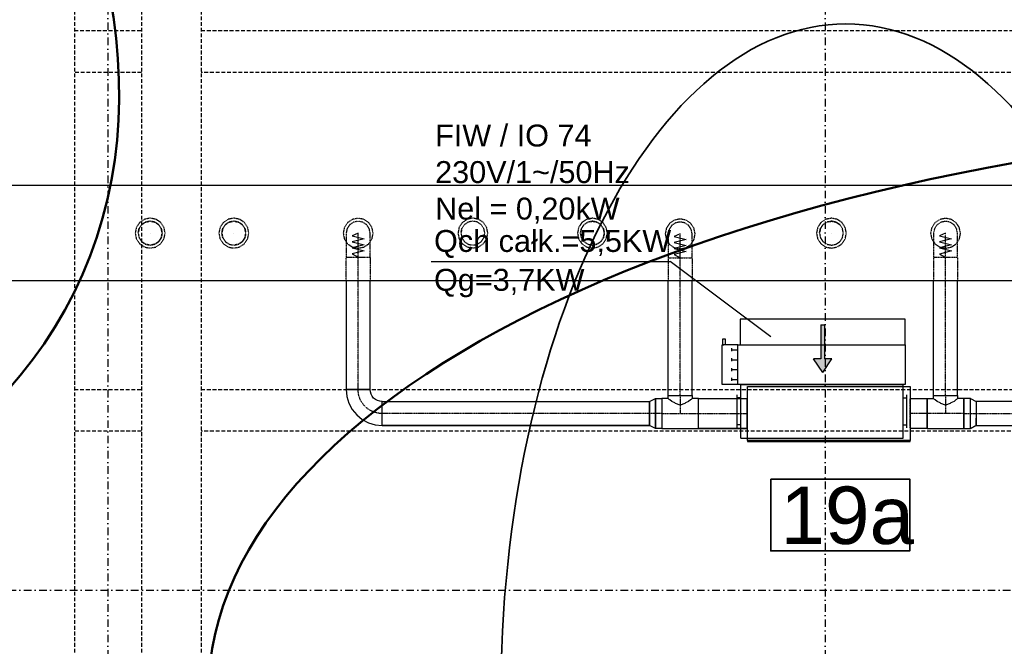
# Model space of a CAD drawing. Header units: centimetres. Extents: x -10729 to 144862, y -4437 to 43656.
# Tile 45 of 148: x 10986 to 11810, y 6753 to 7277. Entities that reach past the tile are written whole.
import ezdxf

# ---------------------------------------------------------------- set-up
doc = ezdxf.new("R2010")
doc.units = ezdxf.units.CM
doc.header["$LTSCALE"] = 0.1
for name, pattern in [('CADVENT_CENTERLINE', [9.9, 7.4, -1, 0.5, -1]), ('CADVENT_HIDDEN', [0.8, 0.25, -0.55]), ('Kondygnacja  -0_5$0$HIDDEN', [9.525, 6.35, -3.175]), ('Kondygnacja  -0_5$0$HIDDEN2', [4.7625, 3.175, -1.5875]), ('Osie rzutów$0$DASHDOT2', [12.7, 6.35, -3.175, 0, -3.175])]:
    doc.linetypes.add(name, pattern=pattern)
for name, color, linetype, lineweight in [('AU opis', 7, 'Continuous', 35), ('AU Sieć LON', 1, 'Continuous', 50), ('AU Strefa obsługiwana', 90, 'Continuous', 35), ('bgde_urządzenia', 3, 'Continuous', 30)]:
    doc.layers.add(name, color=color, linetype=linetype, lineweight=lineweight)
for name, color, linetype in [('bgde-nawiewCEN', 7, 'Continuous'), ('bgde-nawiewEXP', 1, 'Continuous'), ('bgde-nawiewHIDDEN', 1, 'Continuous'), ('bgde_opis urządzen', 6, 'Continuous'), ('Kondygnacja  -0_5$0$ARCH_KONSTR_POWYŻEJ RZUTU', 8, 'Kondygnacja  -0_5$0$HIDDEN'), ('Kondygnacja  -0_5$0$ARCH_KONSTR_POWYŻEJ RZUTU_IST', 8, 'Kondygnacja  -0_5$0$HIDDEN2'), ('Osie rzutów$0$ARCH_INFO_OSIE_IST', 8, 'Osie rzutów$0$DASHDOT2'), ('Osie rzutów$0$ARCH_INFO_OSIE_OPISY_IST', 8, 'Continuous')]:
    doc.layers.add(name, color=color, linetype=linetype)
doc.styles.add('Arial', font='ARIAL.TTF')

# ---------------------------------------------------------------- blocks, each defined once
blk = doc.blocks.new('Osie rzutów')
at = {"layer": 'Osie rzutów$0$ARCH_INFO_OSIE_IST', "ltscale": 10}
for p, q in [((11060, 12510), (11060, 4623.26)), ((11660, 12510), (11660, 4623.26)), ((4436.04, 6800), (15156.54, 6800))]:
    blk.add_line(p, q, dxfattribs=at)
blk = doc.blocks.new('Kondygnacja  -0_5$0$konstrukcja istniejąca -0.5')
at = {"layer": 'Kondygnacja  -0_5$0$ARCH_KONSTR_POWYŻEJ RZUTU_IST', "ltscale": 10}
for points in [[(11032, 7375), (11032, 6225)], [(11088, 7375), (11088, 6225)], [(11138, 7375), (11138, 6225)], [(11032, 7267.89), (11088, 7267.89)], [(11138, 7267.89), (12182, 7267.89)], [(11088, 7232.89), (11032, 7232.89)], [(12182, 7232.89), (11138, 7232.89)], [(11032, 6967.89), (11088, 6967.89)], [(11138, 6967.89), (12182, 6967.89)], [(11088, 6932.89), (11032, 6932.89)], [(12182, 6932.89), (11138, 6932.89)]]:
    blk.add_lwpolyline(points, dxfattribs=at)

msp = doc.modelspace()

# ---------------------------------------------------------------- hatches: boundary and pattern name
at = {"layer": 'bgde_urządzenia'}
h = msp.add_hatch(color=256, dxfattribs=at)
h.paths.add_polyline_path([(11656.482, 7005.111), (11659.482, 7005.111), (11659.482, 6993.445), (11665.672, 6993.445), (11657.982, 6982.018), (11650.292, 6993.445), (11656.482, 6993.445)])
h.paths.add_polyline_path([(11656.482, 7021.779), (11659.482, 7021.779), (11659.482, 7005.111), (11656.482, 7005.111)])

# ---------------------------------------------------------------- linework, layer by layer
at = {"layer": 'AU opis'}
msp.add_lwpolyline([(11614.489, 6892.9), (11730.877, 6892.9), (11730.877, 6832.892), (11614.489, 6832.892)], close=True, dxfattribs=at)
at = {"layer": 'AU Sieć LON', "color": 4, "lineweight": 50}
msp.add_ellipse((9941.574, 7546.233), major_axis=(1097.156, -482.228), ratio=0.5392458, dxfattribs=at)
at = {"layer": 'AU Sieć LON', "color": 4, "lineweight": 50, "extrusion": (0, 0, -1)}
msp.add_ellipse((12210.165, 6714.749), major_axis=(-1066.003, 0), ratio=0.4462874, dxfattribs=at)
at = {"layer": 'AU Strefa obsługiwana', "extrusion": (0, 0, -1)}
msp.add_ellipse((11677.35, 6707.821), major_axis=(0, 565.597), ratio=0.510585, start_param=-1.5707963, end_param=4.712389, dxfattribs=at)
at = {"layer": 'bgde-nawiewCEN', "linetype": 'CADVENT_CENTERLINE', "ltscale": 0.06}
for p, q in [((11269.335, 7098.453), (11269.335, 7098.501)), ((11269.335, 7098.341), (11269.335, 7098.453)), ((11269.335, 7098.121), (11269.335, 7098.341)), ((11269.335, 7097.76), (11269.335, 7098.121)), ((11269.335, 7097.221), (11269.335, 7097.76)), ((11269.335, 7096.468), (11269.335, 7097.221)), ((11269.335, 7095.467), (11269.335, 7096.468)), ((11269.335, 7094.181), (11269.335, 7095.467)), ((11269.335, 7092.575), (11269.335, 7094.181)), ((11538.758, 7097.855), (11538.758, 7097.903)), ((11538.758, 7097.743), (11538.758, 7097.855)), ((11538.758, 7097.523), (11538.758, 7097.743)), ((11538.758, 7097.162), (11538.758, 7097.523)), ((11538.758, 7096.623), (11538.758, 7097.162)), ((11538.758, 7095.87), (11538.758, 7096.623)), ((11538.758, 7094.868), (11538.758, 7095.87)), ((11538.758, 7093.583), (11538.758, 7094.868)), ((11538.758, 7091.977), (11538.758, 7093.583)), ((11760.796, 7098.388), (11760.796, 7098.435)), ((11760.796, 7098.275), (11760.796, 7098.388)), ((11760.796, 7098.056), (11760.796, 7098.275)), ((11760.796, 7097.694), (11760.796, 7098.056)), ((11760.796, 7097.155), (11760.796, 7097.694)), ((11760.796, 7096.403), (11760.796, 7097.155)), ((11760.796, 7095.401), (11760.796, 7096.403)), ((11760.796, 7094.115), (11760.796, 7095.401)), ((11760.796, 7092.509), (11760.796, 7094.115)), ((11269.335, 7090.613), (11269.335, 7092.575)), ((11269.335, 7088.261), (11269.335, 7090.613)), ((11269.335, 7085.481), (11269.335, 7088.261)), ((11269.335, 7080.37), (11269.335, 7085.481)), ((11538.758, 7090.015), (11538.758, 7091.977)), ((11538.758, 7087.663), (11538.758, 7090.015)), ((11538.758, 7084.883), (11538.758, 7087.663)), ((11538.758, 7079.772), (11538.758, 7084.883)), ((11760.796, 7090.548), (11760.796, 7092.509)), ((11760.796, 7088.195), (11760.796, 7090.548)), ((11760.796, 7085.416), (11760.796, 7088.195)), ((11760.796, 7080.305), (11760.796, 7085.416)), ((11269.335, 7078.501), (11269.335, 7080.37)), ((11269.335, 6967.729), (11269.335, 7078.501)), ((11538.758, 7077.903), (11538.758, 7079.772)), ((11538.758, 6962.729), (11538.758, 7077.903)), ((11760.796, 7078.435), (11760.796, 7080.305)), ((11760.796, 6962.729), (11760.796, 7078.435)), ((11538.758, 6962.729), (11538.758, 6947.729)), ((11760.796, 6962.729), (11760.796, 6947.729)), ((11513.158, 6947.729), (11289.335, 6947.729)), ((11523.458, 6947.729), (11513.158, 6947.729)), ((11523.458, 6947.729), (11538.758, 6947.729)), ((11538.758, 6947.729), (11554.058, 6947.729)), ((11554.058, 6947.729), (11594.696, 6947.729)), ((11595.096, 6947.729), (11594.696, 6947.729)), ((11731.096, 6947.729), (11731.496, 6947.729)), ((11745.496, 6947.729), (11731.496, 6947.729)), ((11760.796, 6947.729), (11745.496, 6947.729)), ((11776.096, 6947.729), (11760.796, 6947.729)), ((11776.096, 6947.729), (11786.396, 6947.729)), ((11786.396, 6947.729), (12040.621, 6947.729))]:
    msp.add_line(p, q, dxfattribs=at)
at = {"layer": 'bgde-nawiewCEN', "linetype": 'CADVENT_CENTERLINE', "ltscale": 0.06, "extrusion": (0, 0, -1)}
msp.add_arc((-11289.335, 6967.729), 20, 270, 0, dxfattribs=at)
at = {"layer": 'bgde-nawiewEXP', "linetype": 'Continuous'}
for points in [[(8060.424, 7138.531), (13182.874, 7138.531), (13182.874, 7058.531), (8060.424, 7058.531)], [(11259.335, 7058.531), (11259.335, 6967.729), (11259.912, 6961.876), (11261.619, 6956.249), (11264.391, 6951.062), (11268.122, 6946.516), (11272.668, 6942.785), (11277.855, 6940.013), (11283.483, 6938.306), (11289.335, 6937.729), (11289.335, 6957.729), (11287.384, 6957.921), (11285.508, 6958.49), (11283.78, 6959.414), (11282.264, 6960.658), (11281.021, 6962.173), (11280.096, 6963.902), (11279.527, 6965.778), (11279.335, 6967.729), (11259.335, 6967.729), (11259.335, 6967.729), (11279.335, 6967.729), (11279.335, 7058.531)], [(11528.758, 6962.729), (11548.758, 6962.729), (11548.758, 7058.531)], [(11528.758, 6962.729), (11528.758, 7058.531)], [(11750.796, 6962.729), (11770.796, 6962.729), (11770.796, 7058.531)], [(11750.796, 6962.729), (11750.796, 7058.531)], [(11528.758, 6960.229), (11528.758, 6962.729), (11548.758, 6962.729), (11548.758, 6960.229)], [(11745.496, 6935.229), (11745.496, 6960.229), (11750.796, 6960.229), (11750.796, 6962.729), (11770.796, 6962.729), (11770.796, 6960.229), (11770.035, 6959.468), (11769.396, 6959.278), (11767.867, 6957.749), (11765.222, 6956.568), (11764.623, 6955.969), (11760.796, 6954.83), (11756.969, 6955.969), (11756.371, 6956.568), (11753.725, 6957.749), (11752.197, 6959.278), (11751.558, 6959.468), (11750.796, 6960.229)], [(11289.335, 6937.729), (11289.335, 6957.729), (11513.158, 6957.729), (11513.158, 6937.729)], [(11554.058, 6935.229), (11554.058, 6960.229), (11594.696, 6960.229), (11594.696, 6952.513)], [(11594.696, 6935.229), (11594.696, 6960.229), (11595.096, 6960.229)], [(11594.696, 6952.513), (11594.696, 6956.568)], [(11731.096, 6935.229), (11731.496, 6935.229), (11731.496, 6960.229), (11731.096, 6960.229)], [(11745.496, 6935.229), (11776.096, 6935.229), (11776.096, 6960.229), (11770.796, 6960.229)], [(11781.581, 6935.229), (11781.581, 6960.229), (11786.396, 6957.729), (11786.396, 6940.658)], [(11594.696, 6947.729), (11594.696, 6952.513)], [(11594.696, 6952.513), (11594.696, 6947.729)], [(11594.696, 6947.729), (11594.696, 6942.946)], [(11594.696, 6942.946), (11594.696, 6947.729)], [(11289.335, 6937.729), (11513.158, 6937.729)], [(11513.158, 6937.729), (11289.335, 6937.729)], [(11513.158, 6937.729), (11513.158, 6938.49)], [(11594.696, 6938.89), (11594.696, 6942.946)], [(11594.696, 6942.946), (11594.696, 6938.89)], [(11594.696, 6938.89), (11594.696, 6936.181)], [(11594.696, 6935.229), (11594.696, 6938.89)], [(11781.581, 6935.229), (11786.396, 6937.729)], [(11786.396, 6937.729), (11781.581, 6935.229)], [(11786.396, 6940.658), (11786.396, 6943.902)], [(11786.396, 6938.49), (11786.396, 6940.658)], [(11786.396, 6940.658), (11786.396, 6938.49)], [(11786.396, 6937.729), (11786.396, 6938.49)], [(11786.396, 6937.729), (11786.396, 6938.49)], [(11554.058, 6935.229), (11594.696, 6935.229)], [(11594.696, 6935.229), (11554.058, 6935.229)], [(11594.696, 6935.229), (11595.096, 6935.229)]]:
    msp.add_lwpolyline(points, dxfattribs=at)
for points in [[(11595.096, 6924.229), (11731.096, 6924.229), (11731.096, 6925.229), (11595.096, 6925.229), (11595.096, 6970.229), (11731.096, 6970.229), (11731.096, 6925.229), (11595.096, 6925.229)], [(11513.158, 6937.729), (11513.158, 6957.729), (11517.974, 6960.229), (11517.974, 6935.229)], [(11517.974, 6935.229), (11517.974, 6960.229), (11523.458, 6960.229), (11523.458, 6935.229)], [(11523.458, 6935.229), (11554.058, 6935.229), (11554.058, 6960.229), (11548.758, 6960.229), (11547.997, 6959.468), (11547.358, 6959.278), (11545.829, 6957.749), (11543.184, 6956.568), (11542.585, 6955.969), (11538.758, 6954.83), (11534.931, 6955.969), (11534.333, 6956.568), (11531.687, 6957.749), (11530.159, 6959.278), (11529.519, 6959.468), (11528.758, 6960.229), (11523.458, 6960.229), (11523.458, 6936.181)], [(11731.496, 6935.229), (11731.496, 6960.229), (11745.496, 6960.229), (11745.496, 6935.229)], [(11776.096, 6935.229), (11781.581, 6935.229), (11781.581, 6960.229), (11776.096, 6960.229), (11776.096, 6936.181)], [(11786.396, 6938.49), (11786.396, 6937.729), (12040.621, 6937.729), (12040.621, 6957.729), (11786.396, 6957.729), (11786.396, 6940.658)]]:
    msp.add_lwpolyline(points, close=True, dxfattribs=at)
at = {"layer": 'bgde-nawiewHIDDEN', "linetype": 'CADVENT_HIDDEN'}
for points in [[(11082.804, 7098.531), (11083.755, 7093.747), (11086.465, 7089.692), (11090.52, 7086.982), (11095.304, 7086.031), (11100.087, 7086.982), (11104.143, 7089.692), (11106.852, 7093.747), (11107.804, 7098.531), (11106.852, 7103.314), (11104.143, 7107.37), (11100.087, 7110.079), (11095.304, 7111.031), (11090.52, 7110.079), (11086.465, 7107.37), (11083.755, 7103.314)], [(11082.804, 7098.531), (11083.755, 7093.747), (11086.465, 7089.692), (11090.52, 7086.982), (11095.304, 7086.031), (11100.087, 7086.982), (11104.143, 7089.692), (11106.852, 7093.747), (11107.804, 7098.531), (11106.852, 7103.314), (11104.143, 7107.37), (11100.087, 7110.079), (11095.304, 7111.031), (11090.52, 7110.079), (11086.465, 7107.37), (11083.755, 7103.314)], [(11152.804, 7098.531), (11153.755, 7093.747), (11156.465, 7089.692), (11160.52, 7086.982), (11165.304, 7086.031), (11170.087, 7086.982), (11174.143, 7089.692), (11176.852, 7093.747), (11177.804, 7098.531), (11176.852, 7103.314), (11174.143, 7107.37), (11170.087, 7110.079), (11165.304, 7111.031), (11160.52, 7110.079), (11156.465, 7107.37), (11153.755, 7103.314)], [(11152.804, 7098.531), (11153.755, 7093.747), (11156.465, 7089.692), (11160.52, 7086.982), (11165.304, 7086.031), (11170.087, 7086.982), (11174.143, 7089.692), (11176.852, 7093.747), (11177.804, 7098.531), (11176.852, 7103.314), (11174.143, 7107.37), (11170.087, 7110.079), (11165.304, 7111.031), (11160.52, 7110.079), (11156.465, 7107.37), (11153.755, 7103.314)], [(11256.835, 7098.501), (11257.787, 7093.717), (11260.496, 7089.662), (11264.552, 7086.952), (11269.335, 7086.001), (11274.119, 7086.952), (11278.174, 7089.662), (11280.884, 7093.717), (11281.835, 7098.501), (11280.884, 7103.284), (11278.174, 7107.34), (11274.119, 7110.049), (11269.335, 7111.001), (11264.552, 7110.049), (11260.496, 7107.34), (11257.787, 7103.284)], [(11256.835, 7098.501), (11257.787, 7093.717), (11260.496, 7089.662), (11264.552, 7086.952), (11269.335, 7086.001), (11274.119, 7086.952), (11278.174, 7089.662), (11280.884, 7093.717), (11281.835, 7098.501), (11280.884, 7103.284), (11278.174, 7107.34), (11274.119, 7110.049), (11269.335, 7111.001), (11264.552, 7110.049), (11260.496, 7107.34), (11257.787, 7103.284)], [(11352.804, 7098.531), (11353.755, 7093.747), (11356.465, 7089.692), (11360.52, 7086.982), (11365.304, 7086.031), (11370.087, 7086.982), (11374.143, 7089.692), (11376.852, 7093.747), (11377.804, 7098.531), (11376.852, 7103.314), (11374.143, 7107.37), (11370.087, 7110.079), (11365.304, 7111.031), (11360.52, 7110.079), (11356.465, 7107.37), (11353.755, 7103.314)], [(11352.804, 7098.531), (11353.755, 7093.747), (11356.465, 7089.692), (11360.52, 7086.982), (11365.304, 7086.031), (11370.087, 7086.982), (11374.143, 7089.692), (11376.852, 7093.747), (11377.804, 7098.531), (11376.852, 7103.314), (11374.143, 7107.37), (11370.087, 7110.079), (11365.304, 7111.031), (11360.52, 7110.079), (11356.465, 7107.37), (11353.755, 7103.314)], [(11452.804, 7098.531), (11453.755, 7093.747), (11456.465, 7089.692), (11460.52, 7086.982), (11465.304, 7086.031), (11470.087, 7086.982), (11474.143, 7089.692), (11476.852, 7093.747), (11477.804, 7098.531), (11476.852, 7103.314), (11474.143, 7107.37), (11470.087, 7110.079), (11465.304, 7111.031), (11460.52, 7110.079), (11456.465, 7107.37), (11453.755, 7103.314)], [(11452.804, 7098.531), (11453.755, 7093.747), (11456.465, 7089.692), (11460.52, 7086.982), (11465.304, 7086.031), (11470.087, 7086.982), (11474.143, 7089.692), (11476.852, 7093.747), (11477.804, 7098.531), (11476.852, 7103.314), (11474.143, 7107.37), (11470.087, 7110.079), (11465.304, 7111.031), (11460.52, 7110.079), (11456.465, 7107.37), (11453.755, 7103.314)], [(11526.258, 7097.903), (11527.21, 7093.119), (11529.919, 7089.064), (11533.975, 7086.354), (11538.758, 7085.403), (11543.542, 7086.354), (11547.597, 7089.064), (11550.307, 7093.119), (11551.258, 7097.903), (11550.307, 7102.686), (11547.597, 7106.741), (11543.542, 7109.451), (11538.758, 7110.403), (11533.975, 7109.451), (11529.919, 7106.741), (11527.21, 7102.686)], [(11526.258, 7097.903), (11527.21, 7093.119), (11529.919, 7089.064), (11533.975, 7086.354), (11538.758, 7085.403), (11543.542, 7086.354), (11547.597, 7089.064), (11550.307, 7093.119), (11551.258, 7097.903), (11550.307, 7102.686), (11547.597, 7106.741), (11543.542, 7109.451), (11538.758, 7110.403), (11533.975, 7109.451), (11529.919, 7106.741), (11527.21, 7102.686)], [(11652.804, 7098.531), (11653.755, 7093.747), (11656.465, 7089.692), (11660.52, 7086.982), (11665.304, 7086.031), (11670.087, 7086.982), (11674.143, 7089.692), (11676.852, 7093.747), (11677.804, 7098.531), (11676.852, 7103.314), (11674.143, 7107.37), (11670.087, 7110.079), (11665.304, 7111.031), (11660.52, 7110.079), (11656.465, 7107.37), (11653.755, 7103.314)], [(11652.804, 7098.531), (11653.755, 7093.747), (11656.465, 7089.692), (11660.52, 7086.982), (11665.304, 7086.031), (11670.087, 7086.982), (11674.143, 7089.692), (11676.852, 7093.747), (11677.804, 7098.531), (11676.852, 7103.314), (11674.143, 7107.37), (11670.087, 7110.079), (11665.304, 7111.031), (11660.52, 7110.079), (11656.465, 7107.37), (11653.755, 7103.314)], [(11748.296, 7098.435), (11749.248, 7093.652), (11751.957, 7089.596), (11756.013, 7086.887), (11760.796, 7085.935), (11765.58, 7086.887), (11769.635, 7089.596), (11772.345, 7093.652), (11773.296, 7098.435), (11772.345, 7103.219), (11769.635, 7107.274), (11765.58, 7109.984), (11760.796, 7110.935), (11756.013, 7109.984), (11751.957, 7107.274), (11749.248, 7103.219)], [(11748.296, 7098.435), (11749.248, 7093.652), (11751.957, 7089.596), (11756.013, 7086.887), (11760.796, 7085.935), (11765.58, 7086.887), (11769.635, 7089.596), (11772.345, 7093.652), (11773.296, 7098.435), (11772.345, 7103.219), (11769.635, 7107.274), (11765.58, 7109.984), (11760.796, 7110.935), (11756.013, 7109.984), (11751.957, 7107.274), (11749.248, 7103.219)], [(11085.304, 7098.531), (11086.065, 7094.704), (11088.233, 7091.46), (11091.477, 7089.292), (11095.304, 7088.531), (11099.131, 7089.292), (11102.375, 7091.46), (11104.543, 7094.704), (11105.304, 7098.531), (11104.543, 7102.358), (11102.375, 7105.602), (11099.131, 7107.77), (11095.304, 7108.531), (11091.477, 7107.77), (11088.233, 7105.602), (11086.065, 7102.358)], [(11155.304, 7098.531), (11156.065, 7094.704), (11158.233, 7091.46), (11161.477, 7089.292), (11165.304, 7088.531), (11169.131, 7089.292), (11172.375, 7091.46), (11174.543, 7094.704), (11175.304, 7098.531), (11174.543, 7102.358), (11172.375, 7105.602), (11169.131, 7107.77), (11165.304, 7108.531), (11161.477, 7107.77), (11158.233, 7105.602), (11156.065, 7102.358)], [(11355.304, 7098.531), (11356.065, 7094.704), (11358.233, 7091.46), (11361.477, 7089.292), (11365.304, 7088.531), (11369.131, 7089.292), (11372.375, 7091.46), (11374.543, 7094.704), (11375.304, 7098.531), (11374.543, 7102.358), (11372.375, 7105.602), (11369.131, 7107.77), (11365.304, 7108.531), (11361.477, 7107.77), (11358.233, 7105.602), (11356.065, 7102.358)], [(11455.304, 7098.531), (11456.065, 7094.704), (11458.233, 7091.46), (11461.477, 7089.292), (11465.304, 7088.531), (11469.131, 7089.292), (11472.375, 7091.46), (11474.543, 7094.704), (11475.304, 7098.531), (11474.543, 7102.358), (11472.375, 7105.602), (11469.131, 7107.77), (11465.304, 7108.531), (11461.477, 7107.77), (11458.233, 7105.602), (11456.065, 7102.358)], [(11528.758, 7084.883), (11528.758, 7077.903), (11548.758, 7077.903), (11548.758, 7097.903), (11547.997, 7101.729), (11545.829, 7104.974), (11542.585, 7107.141), (11538.758, 7107.903), (11534.931, 7107.141), (11531.687, 7104.974), (11529.519, 7101.729), (11528.758, 7097.903), (11528.758, 7087.663)], [(11655.304, 7098.531), (11656.065, 7094.704), (11658.233, 7091.46), (11661.477, 7089.292), (11665.304, 7088.531), (11669.131, 7089.292), (11672.375, 7091.46), (11674.543, 7094.704), (11675.304, 7098.531), (11674.543, 7102.358), (11672.375, 7105.602), (11669.131, 7107.77), (11665.304, 7108.531), (11661.477, 7107.77), (11658.233, 7105.602), (11656.065, 7102.358)], [(11750.796, 7078.435), (11770.796, 7078.435), (11770.796, 7098.435), (11770.035, 7102.262), (11767.867, 7105.506), (11764.623, 7107.674), (11760.796, 7108.435), (11756.969, 7107.674), (11753.725, 7105.506), (11751.558, 7102.262), (11750.796, 7098.435), (11750.796, 7080.305)]]:
    msp.add_lwpolyline(points, close=True, dxfattribs=at)
for points in [[(11085.304, 7098.531), (11086.065, 7102.358), (11088.233, 7105.602), (11091.477, 7107.77)], [(11091.477, 7107.77), (11095.304, 7108.531), (11099.131, 7107.77), (11102.375, 7105.602), (11104.543, 7102.358), (11105.304, 7098.531), (11104.543, 7094.704), (11102.375, 7091.46), (11099.131, 7089.292), (11095.304, 7088.531), (11091.477, 7089.292), (11088.233, 7091.46)], [(11091.477, 7107.77), (11088.233, 7105.602)], [(11155.304, 7098.531), (11156.065, 7102.358)], [(11156.065, 7102.358), (11155.304, 7098.531)], [(11156.065, 7102.358), (11158.233, 7105.602), (11161.477, 7107.77), (11165.304, 7108.531), (11169.131, 7107.77)], [(11169.131, 7107.77), (11165.304, 7108.531)], [(11169.131, 7107.77), (11172.375, 7105.602), (11174.543, 7102.358), (11175.304, 7098.531), (11174.543, 7094.704), (11172.375, 7091.46), (11169.131, 7089.292), (11165.304, 7088.531)], [(11259.335, 7058.531), (11259.335, 7078.501), (11279.335, 7078.501), (11279.335, 7098.501), (11278.574, 7102.328), (11276.406, 7105.572), (11273.162, 7107.739), (11269.335, 7108.501), (11265.508, 7107.739), (11262.264, 7105.572), (11260.096, 7102.328), (11259.335, 7098.501), (11259.335, 7078.501), (11279.335, 7078.501), (11279.335, 7058.531)], [(11355.304, 7098.531), (11356.065, 7094.704), (11358.233, 7091.46), (11361.477, 7089.292), (11365.304, 7088.531), (11369.131, 7089.292), (11372.375, 7091.46), (11374.543, 7094.704), (11375.304, 7098.531), (11374.543, 7102.358), (11372.375, 7105.602), (11369.131, 7107.77), (11365.304, 7108.531), (11361.477, 7107.77), (11358.233, 7105.602), (11356.065, 7102.358)], [(11355.304, 7098.531), (11356.065, 7102.358), (11358.233, 7105.602)], [(11455.304, 7098.531), (11456.065, 7102.358)], [(11456.065, 7102.358), (11455.304, 7098.531)], [(11456.065, 7102.358), (11458.233, 7105.602), (11461.477, 7107.77)], [(11461.477, 7107.77), (11458.233, 7105.602)], [(11461.477, 7107.77), (11465.304, 7108.531), (11469.131, 7107.77)], [(11469.131, 7107.77), (11465.304, 7108.531)], [(11469.131, 7107.77), (11472.375, 7105.602), (11474.543, 7102.358), (11475.304, 7098.531), (11474.543, 7094.704), (11472.375, 7091.46), (11469.131, 7089.292), (11465.304, 7088.531)], [(11655.304, 7098.531), (11656.065, 7102.358), (11658.233, 7105.602), (11661.477, 7107.77), (11665.304, 7108.531), (11669.131, 7107.77), (11672.375, 7105.602), (11674.543, 7102.358)], [(11655.304, 7098.531), (11656.065, 7094.704), (11658.233, 7091.46), (11661.477, 7089.292), (11665.304, 7088.531), (11669.131, 7089.292), (11672.375, 7091.46), (11674.543, 7094.704), (11675.304, 7098.531), (11674.543, 7102.358), (11672.375, 7105.602)], [(11085.304, 7098.531), (11086.065, 7094.704), (11088.233, 7091.46), (11091.477, 7089.292)], [(11155.304, 7098.531), (11156.065, 7094.704)], [(11156.065, 7094.704), (11155.304, 7098.531)], [(11156.065, 7094.704), (11158.233, 7091.46), (11161.477, 7089.292), (11165.304, 7088.531), (11169.131, 7089.292)], [(11455.304, 7098.531), (11456.065, 7094.704)], [(11456.065, 7094.704), (11455.304, 7098.531)], [(11456.065, 7094.704), (11458.233, 7091.46), (11461.477, 7089.292)], [(11461.477, 7089.292), (11458.233, 7091.46)], [(11461.477, 7089.292), (11465.304, 7088.531), (11469.131, 7089.292)], [(11528.758, 7077.903), (11548.758, 7077.903), (11548.758, 7058.531)], [(11528.758, 7077.903), (11528.758, 7058.531)], [(11750.796, 7078.435), (11770.796, 7078.435), (11770.796, 7058.531)], [(11750.796, 7078.435), (11750.796, 7058.531)], [(11595.096, 6935.229), (11595.096, 6960.229)], [(11731.096, 6935.229), (11731.096, 6960.229)]]:
    msp.add_lwpolyline(points, dxfattribs=at)
at = {"layer": 'bgde-nawiewHIDDEN'}
for points in [[(11095.304, 7098.531), (11095.304, 7098.531)], [(11165.304, 7098.531), (11165.304, 7098.531)], [(11269.335, 7098.501), (11264.335, 7096.371), (11274.335, 7093.835), (11264.335, 7091.313), (11274.335, 7088.784), (11264.335, 7086.231), (11274.335, 7083.695), (11264.335, 7081.149), (11269.335, 7078.501)], [(11365.304, 7098.531), (11365.304, 7098.531)], [(11465.304, 7098.531), (11465.304, 7098.531)], [(11538.758, 7097.903), (11533.758, 7095.773), (11543.758, 7093.237), (11533.758, 7090.715), (11543.758, 7088.186), (11533.758, 7085.633), (11543.758, 7083.097), (11533.758, 7080.551), (11538.758, 7077.903)], [(11665.304, 7098.531), (11665.304, 7098.531)], [(11760.796, 7098.435), (11755.796, 7096.305), (11765.796, 7093.769), (11755.796, 7091.247), (11765.796, 7088.719), (11755.796, 7086.165), (11765.796, 7083.629), (11755.796, 7081.083), (11760.796, 7078.435)]]:
    msp.add_lwpolyline(points, dxfattribs=at)
at = {"layer": 'bgde_opis urządzen'}
for p in [(11330.42, 7074.877, 1188.109), (11614.627, 7011.829)]:
    msp.add_line(p, (11530.307, 7074.877, 1188.109), dxfattribs=at)
at = {"layer": 'bgde_urządzenia'}
for p, q in [((11589.082, 7026.611, -170.95), (11589.082, 7005.111, -170.95)), ((11726.882, 7026.611, -170.95), (11589.082, 7026.611, -170.95)), ((11656.482, 7021.779, -170.95), (11656.482, 6993.445, -170.95)), ((11656.482, 7021.779, -170.95), (11659.482, 7021.779, -170.95)), ((11659.482, 7021.779, -170.95), (11659.482, 6993.445, -170.95)), ((11726.882, 7005.111, -170.95), (11726.882, 7026.611, -170.95)), ((11586.882, 7005.111, -170.95), (11573.882, 7005.111, -170.95)), ((11573.882, 6972.111, -170.95), (11573.882, 7005.111, -170.95)), ((11573.882, 7005.111, -170.95), (11575.382, 7005.111, -170.95)), ((11574.382, 7005.111, -170.95), (11574.382, 7010.111, -170.95)), ((11574.382, 7010.111, -170.95), (11576.382, 7010.111, -170.95)), ((11576.382, 7010.111, -170.95), (11576.382, 7005.111, -170.95)), ((11586.882, 6972.111, -170.95), (11586.882, 7005.111, -170.95)), ((11586.882, 7005.111, -170.95), (11589.082, 7005.111, -170.95)), ((11589.082, 7005.111, -170.95), (11726.882, 7005.111, -170.95)), ((11726.882, 7005.111, -170.95), (11726.882, 6972.111, -170.95)), ((11581.682, 7002.236, -170.95), (11581.682, 6999.736, -170.95)), ((11581.682, 7000.986, -170.95), (11586.882, 7000.986, -170.95)), ((11581.682, 6993.986, -170.95), (11581.682, 6991.486, -170.95)), ((11581.682, 6992.736, -170.95), (11586.882, 6992.736, -170.95)), ((11657.982, 6982.018, -170.95), (11650.292, 6993.445, -170.95)), ((11656.482, 6993.445, -170.95), (11650.292, 6993.445, -170.95)), ((11657.982, 6982.018, -170.95), (11665.672, 6993.445, -170.95)), ((11665.672, 6993.445, -170.95), (11659.482, 6993.445, -170.95)), ((11581.682, 6985.736, -170.95), (11581.682, 6983.236, -170.95)), ((11581.682, 6984.486, -170.95), (11586.882, 6984.486, -170.95)), ((11586.882, 6972.111, -170.95), (11573.882, 6972.111, -170.95)), ((11581.682, 6977.486, -170.95), (11581.682, 6974.986, -170.95)), ((11581.682, 6976.236, -170.95), (11586.882, 6976.236, -170.95)), ((11726.882, 6972.111, -170.95), (11586.882, 6972.111, -170.95)), ((11589.382, 6927.111, -170.95), (11589.382, 6972.111, -170.95)), ((11589.382, 6972.111, -170.95), (11725.382, 6972.111, -170.95)), ((11725.382, 6927.111, -170.95), (11725.382, 6972.111, -170.95)), ((11586.382, 6935.861, -170.95), (11586.382, 6963.361, -170.95)), ((11728.382, 6935.861, -170.95), (11728.382, 6963.361, -170.95)), ((11589.382, 6960.861, -170.95), (11586.382, 6960.861, -170.95)), ((11725.382, 6960.861, -170.95), (11728.382, 6960.861, -170.95)), ((11589.382, 6938.361, -170.95), (11586.382, 6938.361, -170.95)), ((11725.382, 6938.361, -170.95), (11728.382, 6938.361, -170.95)), ((11589.382, 6927.111, -170.95), (11725.382, 6927.111, -170.95))]:
    msp.add_line(p, q, dxfattribs=at)

# ---------------------------------------------------------------- block references
at = {"layer": 'Kondygnacja  -0_5$0$ARCH_KONSTR_POWYŻEJ RZUTU'}
msp.add_blockref('Kondygnacja  -0_5$0$konstrukcja istniejąca -0.5', (0, 0), dxfattribs=at)
at = {"layer": 'Osie rzutów$0$ARCH_INFO_OSIE_OPISY_IST'}
msp.add_blockref('Osie rzutów', (0, 0), dxfattribs=at)

# ---------------------------------------------------------------- texts
at = {"layer": 'AU opis', "insert": (11622.624, 6886.641, -170.95), "char_height": 48, "width": 72.77772, "attachment_point": 1, "style": 'Arial'}
msp.add_mtext('19a', dxfattribs=at)
at = {"layer": 'bgde_opis urządzen', "char_height": 18.326, "width": 421.7149, "attachment_point": 1, "style": 'Arial'}
for s, insert in [('FIW / IO 74\\P230V/1~/50Hz\\PNel = 0,20kW', (11333.726, 7189.315, 2308.732)), ('Qch całk.=5,5KW', (11332.807, 7101.159, 2308.732)), ('Qg=3,7KW', (11332.807, 7068.68, 2308.732))]:
    msp.add_mtext(s, dxfattribs=dict(at, insert=insert))

doc.saveas('drawing.dxf')
